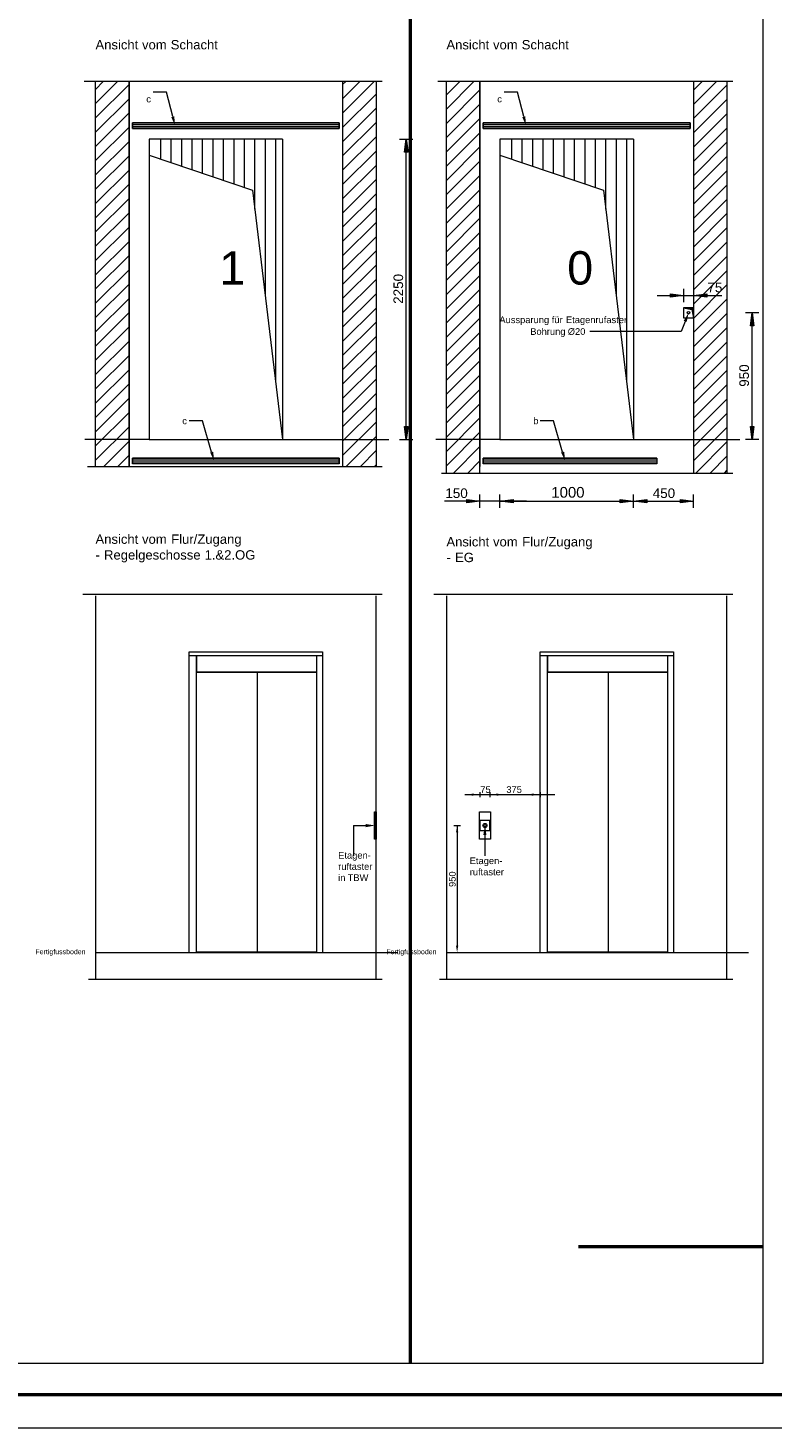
# Model space of a CAD drawing. Extents: x 244 to 994, y 7 to 427.
# Tile 2 of 35: x 372 to 483, y 7 to 216. Entities that reach past the tile are written whole.
import ezdxf
from ezdxf.lldxf.tags import DXFTag

# ---------------------------------------------------------------- set-up
doc = ezdxf.new("R2010")
doc.units = 0
doc.layers.get('0').update_dxf_attribs({"lineweight": 5})
for name, color, linetype, lineweight, true_color in [('3', 9, 'grob', 5, 0x808080), ('4', 9, 'STRICHPUNKT2', 5, 0x808080), ('7', 6, 'ACAD_ISO10W100', 5, 0xff00ff), ('8_Schraffur', 9, 'Continuous', 5, 0x808080), ('9_Bem', 5, 'Continuous', 5, 0x0000ff)]:
    doc.layers.add(name, color=color, linetype=linetype, lineweight=lineweight, true_color=true_color)
for name, color, linetype, lineweight in [('6', 7, 'Continuous', 9), ('9', 7, 'Continuous', 5), ('iwb_Rahmen', 7, 'Continuous', 50)]:
    doc.layers.add(name, color=color, linetype=linetype, lineweight=lineweight)
doc.layers.add('_3d_View_', color=7, linetype='Continuous')
doc.layers.add('X_Geometrie', color=3, linetype='Continuous', lineweight=50, true_color=0x00ff00, plot=False)
doc.styles.get("Standard").update_dxf_attribs({"font": 'arial.ttf'})
tags = doc.linetypes.add('ACAD_ISO10W100', pattern=[18.5, 12, -3, 0.5, -3]).pattern_tags.tags
tags[10:11] = [DXFTag(74, 4), DXFTag(75, 0), DXFTag(340, '0'), DXFTag(46, 1.0), DXFTag(50, 0.0), DXFTag(44, 0.0), DXFTag(45, 0.0)]
tags[8:9] = [DXFTag(74, 4), DXFTag(75, 0), DXFTag(340, '0'), DXFTag(46, 1.0), DXFTag(50, 0.0), DXFTag(44, 0.0), DXFTag(45, 0.0)]
tags[6:7] = [DXFTag(74, 4), DXFTag(75, 0), DXFTag(340, '0'), DXFTag(46, 1.0), DXFTag(50, 0.0), DXFTag(44, 0.0), DXFTag(45, 0.0)]
tags[4:5] = [DXFTag(74, 4), DXFTag(75, 0), DXFTag(340, '0'), DXFTag(46, 1.0), DXFTag(50, 0.0), DXFTag(44, 0.0), DXFTag(45, 0.0)]
tags = doc.linetypes.add('fein_strichliert', pattern=[4, 1, -2, 1]).pattern_tags.tags
tags[8:9] = [DXFTag(74, 4), DXFTag(75, 0), DXFTag(340, '0'), DXFTag(46, 0.0), DXFTag(50, 0.0), DXFTag(44, 0.0), DXFTag(45, 0.0)]
tags[6:7] = [DXFTag(74, 4), DXFTag(75, 0), DXFTag(340, '0'), DXFTag(46, 0.0), DXFTag(50, 0.0), DXFTag(44, 0.0), DXFTag(45, 0.0)]
tags[4:5] = [DXFTag(74, 4), DXFTag(75, 0), DXFTag(340, '0'), DXFTag(46, 0.0), DXFTag(50, 0.0), DXFTag(44, 0.0), DXFTag(45, 0.0)]
tags = doc.linetypes.add('grob', pattern=[14, 3, -8, 3]).pattern_tags.tags
tags[8:9] = [DXFTag(74, 4), DXFTag(75, 0), DXFTag(340, '0'), DXFTag(46, 0.0), DXFTag(50, 0.0), DXFTag(44, 0.0), DXFTag(45, 0.0)]
tags[6:7] = [DXFTag(74, 4), DXFTag(75, 0), DXFTag(340, '0'), DXFTag(46, 0.0), DXFTag(50, 0.0), DXFTag(44, 0.0), DXFTag(45, 0.0)]
tags[4:5] = [DXFTag(74, 4), DXFTag(75, 0), DXFTag(340, '0'), DXFTag(46, 0.0), DXFTag(50, 0.0), DXFTag(44, 0.0), DXFTag(45, 0.0)]
tags = doc.linetypes.add('STRICHPUNKT2', pattern=[12.7, 6.35, -3.175, 0, -3.175]).pattern_tags.tags
tags[10:11] = [DXFTag(74, 4), DXFTag(75, 0), DXFTag(340, '0'), DXFTag(46, 0.0), DXFTag(50, 0.0), DXFTag(44, 0.0), DXFTag(45, 0.0)]
tags[8:9] = [DXFTag(74, 4), DXFTag(75, 0), DXFTag(340, '0'), DXFTag(46, 0.0), DXFTag(50, 0.0), DXFTag(44, 0.0), DXFTag(45, 0.0)]
tags[6:7] = [DXFTag(74, 4), DXFTag(75, 0), DXFTag(340, '0'), DXFTag(46, 0.0), DXFTag(50, 0.0), DXFTag(44, 0.0), DXFTag(45, 0.0)]
tags[4:5] = [DXFTag(74, 4), DXFTag(75, 0), DXFTag(340, '0'), DXFTag(46, 0.0), DXFTag(50, 0.0), DXFTag(44, 0.0), DXFTag(45, 0.0)]

# ---------------------------------------------------------------- blocks, each defined once
blk = doc.blocks.new('MText-A05LE029BH', base_point=(446.86, 170.45))
at = {"linetype": 'ByBlock', "lineweight": -2, "ltscale": 0.13, "char_height": 1, "attachment_point": 1}
for s, insert in [('{\\fArial Unicode MS;Bohrung}', (446.86, 171.45)), ('{\\fArial Unicode MS;Ø20}', (452.48, 171.45))]:
    blk.add_mtext(s, dxfattribs=dict(at, insert=insert))
blk = doc.blocks.new('MText-A05LE02FBH', base_point=(447.32, 157.08))
at = {"color": 0, "linetype": 'ByBlock', "lineweight": -2, "ltscale": 0.13, "insert": (447.32, 158.08), "char_height": 1, "attachment_point": 1}
blk.add_mtext('{\\fArial Unicode MS;b}', dxfattribs=at)
blk = doc.blocks.new('MText-A05LE02JBH', base_point=(434.31, 213.19))
at = {"color": 0, "linetype": 'ByBlock', "lineweight": -2, "ltscale": 0.13, "char_height": 1.4, "attachment_point": 1}
for s, insert in [('{\\fArial Unicode MS;Ansicht}', (434.31, 214.59)), ('{\\fArial Unicode MS;vom}', (441.29, 214.59)), ('{\\fArial Unicode MS;Schacht}', (445.59, 214.59))]:
    blk.add_mtext(s, dxfattribs=dict(at, insert=insert))
blk = doc.blocks.new('MText-A05LE02LBH', base_point=(442.24, 172.21))
at = {"color": 0, "linetype": 'ByBlock', "lineweight": -2, "ltscale": 0.13, "char_height": 1, "attachment_point": 1}
for s, insert in [('{\\fArial Unicode MS;Aussparung}', (442.24, 173.21)), ('{\\fArial Unicode MS;für}', (450.09, 173.21)), ('{\\fArial Unicode MS;Etagenrufaster}', (452.21, 173.21))]:
    blk.add_mtext(s, dxfattribs=dict(at, insert=insert))
blk = doc.blocks.new('Blockreferenz-A05LE02PBH', base_point=(394.75, 151.57))
at = {"color": 0, "linetype": 'ByBlock', "lineweight": -2, "ltscale": 0.13}
for p, q in [((397.78, 157.57), (395.78, 157.57)), ((399.15, 152.91), (397.78, 157.57))]:
    blk.add_line(p, q, dxfattribs=at)
at = {"color": 0, "linetype": 'ByBlock', "lineweight": 0, "ltscale": 0.13}
blk.add_solid([(399.54, 151.57), (398.93, 152.84), (399.37, 152.98)], dxfattribs=at)
at = {"color": 0, "linetype": 'ByBlock', "lineweight": -2, "ltscale": 0.13, "insert": (394.75, 158.08), "char_height": 1, "attachment_point": 1}
blk.add_mtext('{\\fArial Unicode MS;c}', dxfattribs=at)
blk = doc.blocks.new('Blockreferenz-A05LE02TBH', base_point=(387.27, 151.17))
at = {"color": 0, "linetype": 'ByBlock', "lineweight": -2, "ltscale": 0.13}
for p, q in [((418.27, 151.97), (387.27, 151.97)), ((387.27, 151.97), (387.27, 151.75)), ((387.27, 151.75), (418.27, 151.75)), ((387.27, 151.75), (387.27, 151.39)), ((418.27, 151.39), (387.27, 151.39)), ((387.27, 151.39), (387.27, 151.17)), ((387.27, 151.17), (418.27, 151.17)), ((418.27, 151.75), (418.27, 151.97)), ((418.27, 151.39), (418.27, 151.75)), ((418.27, 151.17), (418.27, 151.39))]:
    blk.add_line(p, q, dxfattribs=at)
blk = doc.blocks.new('Blockreferenz-A05LE02XBH', base_point=(387.27, 201.37))
at = {"color": 0, "linetype": 'ByBlock', "lineweight": -2, "ltscale": 0.13}
for p, q in [((387.27, 202.17), (387.27, 201.95)), ((418.27, 202.17), (387.27, 202.17)), ((387.27, 201.95), (387.27, 201.59)), ((387.27, 201.95), (418.27, 201.95)), ((387.27, 201.59), (387.27, 201.37)), ((418.27, 201.59), (387.27, 201.59)), ((387.27, 201.37), (418.27, 201.37)), ((418.27, 201.95), (418.27, 202.17)), ((418.27, 201.59), (418.27, 201.95)), ((418.27, 201.37), (418.27, 201.59))]:
    blk.add_line(p, q, dxfattribs=at)
blk = doc.blocks.new('Blockreferenz-A05LE031BH', base_point=(389.36, 201.77))
at = {"color": 0, "linetype": 'ByBlock', "lineweight": -2, "ltscale": 0.13}
for p, q in [((392.39, 206.77), (390.39, 206.77)), ((393.33, 203.12), (392.39, 206.77))]:
    blk.add_line(p, q, dxfattribs=at)
at = {"color": 0, "linetype": 'ByBlock', "lineweight": 0, "ltscale": 0.13}
blk.add_solid([(393.67, 201.77), (393.55, 203.18), (393.1, 203.06)], dxfattribs=at)
at = {"color": 0, "linetype": 'ByBlock', "lineweight": -2, "ltscale": 0.13, "insert": (389.36, 206.26), "char_height": 1, "attachment_point": 1}
blk.add_mtext('{\\fArial Unicode MS;c}', dxfattribs=at)
blk = doc.blocks.new('Kreis-A05LE035BH', base_point=(470.38, 173.57))
at = {"color": 0, "linetype": 'ByBlock', "lineweight": -2, "ltscale": 0.13}
blk.add_circle((470.58, 173.77), 0.2, dxfattribs=at)
blk = doc.blocks.new('Einzeiliger Text-A05LE039BH', base_point=(452.4, 177.98))
at = {"color": 0, "lineweight": -2, "insert": (452.4, 182.98), "char_height": 5, "attachment_point": 1}
blk.add_mtext('{\\fArial Unicode MS;0}', dxfattribs=at)
blk = doc.blocks.new('Blockreferenz-A05LE03BBH', base_point=(469.83, 173.02))
at = {"color": 0, "linetype": 'ByBlock', "lineweight": -2, "ltscale": 0.13}
for p, q in [((469.83, 174.52), (471.09, 174.27)), ((469.93, 174.52), (469.93, 174.5)), ((470.02, 174.52), (470.02, 174.48)), ((470.12, 174.52), (470.12, 174.46)), ((470.21, 174.52), (470.21, 174.44)), ((470.3, 174.52), (470.3, 174.42)), ((470.4, 174.52), (470.4, 174.41)), ((470.49, 174.52), (470.49, 174.39)), ((470.58, 174.52), (470.58, 174.37)), ((470.68, 174.52), (470.68, 174.35)), ((470.77, 174.52), (470.77, 174.33)), ((470.87, 174.52), (470.87, 174.31)), ((470.96, 174.52), (470.96, 174.3)), ((471.05, 174.52), (471.05, 174.28)), ((471.09, 174.27), (471.33, 173.02)), ((471.15, 174.52), (471.15, 173.99)), ((471.24, 174.52), (471.24, 173.5))]:
    blk.add_line(p, q, dxfattribs=at)
blk = doc.blocks.new('Polygon-A05LE03JBH', base_point=(297.31, 16.48))
at = {"color": 0, "linetype": 'ByBlock', "lineweight": -2, "ltscale": 0.5}
blk.add_line((428.87, 401.04), (428.87, 16.48), dxfattribs=at)
blk = doc.blocks.new('Blockreferenz-A05LE03PBH', base_point=(439.83, 201.37))
at = {"color": 0, "linetype": 'ByBlock', "lineweight": -2, "ltscale": 0.13}
for p, q in [((439.83, 202.17), (439.83, 201.95)), ((470.83, 202.17), (439.83, 202.17)), ((439.83, 201.95), (439.83, 201.59)), ((439.83, 201.95), (470.83, 201.95)), ((439.83, 201.59), (439.83, 201.37)), ((470.83, 201.59), (439.83, 201.59)), ((439.83, 201.37), (470.83, 201.37)), ((470.83, 201.95), (470.83, 202.17)), ((470.83, 201.59), (470.83, 201.95)), ((470.83, 201.37), (470.83, 201.59))]:
    blk.add_line(p, q, dxfattribs=at)
blk = doc.blocks.new('Schraffur-A05LE03RBH', base_point=(434.33, 149.77))
at = {"color": 0, "lineweight": -2}
for p, q in [((434.33, 204.26), (438.44, 208.37)), ((434.33, 199.99), (439.33, 204.99)), ((434.33, 195.72), (439.33, 200.72)), ((434.33, 191.45), (439.33, 196.45)), ((434.33, 187.17), (439.33, 192.17)), ((434.33, 182.9), (439.33, 187.9)), ((434.33, 178.63), (439.33, 183.63)), ((434.33, 174.36), (439.33, 179.36)), ((434.33, 170.09), (439.33, 175.09)), ((434.33, 165.82), (439.33, 170.82)), ((434.33, 161.55), (439.33, 166.55)), ((434.33, 157.28), (439.33, 162.28)), ((434.33, 153.01), (439.33, 158.01)), ((435.36, 149.77), (439.33, 153.74))]:
    blk.add_line(p, q, dxfattribs=at)
at = {"color": 0, "linetype": 'fein_strichliert', "lineweight": -2, "ltscale": 0.13}
for p, q in [((434.33, 206.39), (436.31, 208.37)), ((434.33, 202.12), (439.33, 207.12)), ((434.33, 197.85), (439.33, 202.85)), ((434.33, 193.58), (439.33, 198.58)), ((434.33, 189.31), (439.33, 194.31)), ((434.33, 185.04), (439.33, 190.04)), ((434.33, 180.77), (439.33, 185.77)), ((434.33, 176.5), (439.33, 181.5)), ((434.33, 172.23), (439.33, 177.23)), ((434.33, 167.96), (439.33, 172.96)), ((434.33, 163.68), (439.33, 168.68)), ((434.33, 159.41), (439.33, 164.41)), ((434.33, 155.14), (439.33, 160.14)), ((434.33, 150.87), (439.33, 155.87)), ((437.5, 149.77), (439.33, 151.6))]:
    blk.add_line(p, q, dxfattribs=at)
blk = doc.blocks.new('AutoCAD-Punkt-A05LE03TBH', base_point=(475.26, 173.77))
at = {"color": 0, "lineweight": -2}
blk.add_line((475.26, 173.77), (475.26, 173.77), dxfattribs=at)
blk = doc.blocks.new('Schraffur-A05LE041BH', base_point=(381.77, 150.77))
at = {"color": 0, "linetype": 'fein_strichliert', "lineweight": -2, "ltscale": 0.13}
for p, q in [((381.77, 205.08), (385.06, 208.37)), ((381.77, 200.81), (386.77, 205.81)), ((381.77, 196.54), (386.77, 201.54)), ((381.77, 192.27), (386.77, 197.27)), ((381.77, 187.99), (386.77, 192.99)), ((381.77, 183.72), (386.77, 188.72)), ((381.77, 179.45), (386.77, 184.45)), ((381.77, 175.18), (386.77, 180.18)), ((381.77, 170.91), (386.77, 175.91)), ((381.77, 166.64), (386.77, 171.64)), ((381.77, 162.37), (386.77, 167.37)), ((381.77, 158.1), (386.77, 163.1)), ((381.77, 153.83), (386.77, 158.83)), ((382.98, 150.77), (386.77, 154.56))]:
    blk.add_line(p, q, dxfattribs=at)
at = {"color": 0, "lineweight": -2}
for p, q in [((381.77, 207.21), (382.92, 208.37)), ((381.77, 202.94), (386.77, 207.94)), ((381.77, 198.67), (386.77, 203.67)), ((381.77, 194.4), (386.77, 199.4)), ((381.77, 190.13), (386.77, 195.13)), ((381.77, 185.86), (386.77, 190.86)), ((381.77, 181.59), (386.77, 186.59)), ((381.77, 177.32), (386.77, 182.32)), ((381.77, 173.05), (386.77, 178.05)), ((381.77, 168.78), (386.77, 173.78)), ((381.77, 164.5), (386.77, 169.5)), ((381.77, 160.23), (386.77, 165.23)), ((381.77, 155.96), (386.77, 160.96)), ((381.77, 151.69), (386.77, 156.69)), ((385.11, 150.77), (386.77, 152.42))]:
    blk.add_line(p, q, dxfattribs=at)
blk = doc.blocks.new('Einzeiliger Text-A05LE043BH', base_point=(400.3, 177.98))
at = {"color": 0, "lineweight": -2, "insert": (400.3, 182.98), "char_height": 5, "attachment_point": 1}
blk.add_mtext('{\\fArial Unicode MS;1}', dxfattribs=at)
blk = doc.blocks.new('MText-A05LE049BH', base_point=(381.75, 136.81))
at = {"color": 0, "linetype": 'ByBlock', "lineweight": -2, "ltscale": 0.13, "char_height": 1.4, "attachment_point": 1}
for s, insert in [('{\\fArial Unicode MS;Ansicht}', (381.75, 140.57)), ('{\\fArial Unicode MS;Flur/Zugang}', (393.09, 140.57)), ('{\\fArial Unicode MS;vom}', (388.72, 140.57))]:
    blk.add_mtext(s, dxfattribs=dict(at, insert=insert))
at = {"color": 7, "linetype": 'ByBlock', "lineweight": -2, "ltscale": 0.13, "true_color": 0xffffff, "char_height": 1.4, "attachment_point": 1}
for s, insert in [('{\\fArial Unicode MS;Regelgeschosse}', (383.03, 138.21)), ('{\\fArial Unicode MS;-}', (381.75, 138.21)), ('{\\fArial Unicode MS;1.&2.OG}', (398.09, 138.21))]:
    blk.add_mtext(s, dxfattribs=dict(at, insert=insert))
blk = doc.blocks.new('MText-A05LE04BBH', base_point=(372.75, 77.73))
at = {"color": 0, "linetype": 'ByBlock', "lineweight": -2, "ltscale": 0.13, "insert": (372.75, 78.48), "char_height": 0.75, "attachment_point": 1}
blk.add_mtext('{\\fArial Unicode MS;Fertigfussboden}', dxfattribs=at)
blk = doc.blocks.new('MText-A05LE04DBH', base_point=(381.75, 213.19))
at = {"color": 0, "linetype": 'ByBlock', "lineweight": -2, "ltscale": 0.13, "char_height": 1.4, "attachment_point": 1}
for s, insert in [('{\\fArial Unicode MS;Ansicht}', (381.75, 214.59)), ('{\\fArial Unicode MS;vom}', (388.72, 214.59)), ('{\\fArial Unicode MS;Schacht}', (393.02, 214.59))]:
    blk.add_mtext(s, dxfattribs=dict(at, insert=insert))
blk = doc.blocks.new('Blockreferenz-A05LE04FBH', base_point=(441.92, 201.77))
at = {"color": 0, "linetype": 'ByBlock', "lineweight": -2, "ltscale": 0.13}
for p, q in [((444.96, 206.77), (442.96, 206.77)), ((445.89, 203.12), (444.96, 206.77))]:
    blk.add_line(p, q, dxfattribs=at)
at = {"color": 0, "linetype": 'ByBlock', "lineweight": 0, "ltscale": 0.13}
blk.add_solid([(446.24, 201.77), (446.12, 203.18), (445.67, 203.06)], dxfattribs=at)
at = {"color": 0, "linetype": 'ByBlock', "lineweight": -2, "ltscale": 0.13, "insert": (441.92, 206.26), "char_height": 1, "attachment_point": 1}
blk.add_mtext('{\\fArial Unicode MS;c}', dxfattribs=at)
blk = doc.blocks.new('MText-A05LE05ZBH', base_point=(418.1, 88.69))
at = {"color": 0, "linetype": 'ByBlock', "lineweight": -2, "ltscale": 0.13, "char_height": 1, "attachment_point": 1}
for s, insert in [('{\\fArial Unicode MS;Etagen-}', (418.1, 93.04)), ('{\\fArial Unicode MS;ruftaster}', (418.1, 91.36)), ('{\\fArial Unicode MS;in}', (418.1, 89.69)), ('{\\fArial Unicode MS;TBW}', (419.52, 89.69))]:
    blk.add_mtext(s, dxfattribs=dict(at, insert=insert))
blk = doc.blocks.new('Schraffur-A05LE07RBH', base_point=(471.33, 149.77))
at = {"color": 0, "linetype": 'fein_strichliert', "lineweight": -2, "ltscale": 0.13}
for p, q in [((471.33, 204.96), (474.75, 208.37)), ((471.33, 200.68), (476.33, 205.68)), ((471.33, 196.41), (476.33, 201.41)), ((471.33, 192.14), (476.33, 197.14)), ((471.33, 187.87), (476.33, 192.87)), ((471.33, 183.6), (476.33, 188.6)), ((471.33, 179.33), (476.33, 184.33)), ((471.33, 175.06), (476.33, 180.06)), ((471.33, 170.79), (476.33, 175.79)), ((471.33, 166.52), (476.33, 171.52)), ((471.33, 162.25), (476.33, 167.25)), ((471.33, 157.97), (476.33, 162.98)), ((471.33, 153.7), (476.33, 158.7)), ((471.67, 149.77), (476.33, 154.43)), ((475.94, 149.77), (476.33, 150.16))]:
    blk.add_line(p, q, dxfattribs=at)
at = {"color": 0, "lineweight": -2}
for p, q in [((471.33, 207.09), (472.61, 208.37)), ((471.33, 202.82), (476.33, 207.82)), ((471.33, 198.55), (476.33, 203.55)), ((471.33, 194.28), (476.33, 199.28)), ((471.33, 190.01), (476.33, 195.01)), ((471.33, 185.74), (476.33, 190.74)), ((471.33, 181.47), (476.33, 186.47)), ((471.33, 177.19), (476.33, 182.19)), ((471.33, 172.92), (476.33, 177.92)), ((471.33, 168.65), (476.33, 173.65)), ((471.33, 164.38), (476.33, 169.38)), ((471.33, 160.11), (476.33, 165.11)), ((471.33, 155.84), (476.33, 160.84)), ((471.33, 151.57), (476.33, 156.57)), ((473.8, 149.77), (476.33, 152.3))]:
    blk.add_line(p, q, dxfattribs=at)
blk = doc.blocks.new('Schraffur-A05LE07TBH', base_point=(418.77, 150.77))
at = {"color": 0, "linetype": 'fein_strichliert', "lineweight": -2, "ltscale": 0.13}
for p, q in [((418.77, 203.64), (423.49, 208.37)), ((418.77, 207.91), (419.22, 208.37)), ((418.77, 199.37), (423.77, 204.37)), ((418.77, 195.1), (423.77, 200.1)), ((418.77, 190.83), (423.77, 195.83)), ((418.77, 186.56), (423.77, 191.56)), ((418.77, 182.29), (423.77, 187.29)), ((418.77, 178.01), (423.77, 183.01)), ((418.77, 173.74), (423.77, 178.74)), ((418.77, 169.47), (423.77, 174.47)), ((418.77, 165.2), (423.77, 170.2)), ((418.77, 160.93), (423.77, 165.93)), ((418.77, 156.66), (423.77, 161.66)), ((418.77, 152.39), (423.77, 157.39)), ((421.42, 150.77), (423.77, 153.12))]:
    blk.add_line(p, q, dxfattribs=at)
at = {"color": 0, "lineweight": -2}
for p, q in [((418.77, 205.78), (421.36, 208.37)), ((418.77, 201.5), (423.77, 206.5)), ((418.77, 197.23), (423.77, 202.23)), ((418.77, 192.96), (423.77, 197.96)), ((418.77, 188.69), (423.77, 193.69)), ((418.77, 184.42), (423.77, 189.42)), ((418.77, 180.15), (423.77, 185.15)), ((418.77, 175.88), (423.77, 180.88)), ((418.77, 171.61), (423.77, 176.61)), ((418.77, 167.34), (423.77, 172.34)), ((418.77, 163.07), (423.77, 168.07)), ((418.77, 158.8), (423.77, 163.8)), ((418.77, 154.52), (423.77, 159.52)), ((419.28, 150.77), (423.77, 155.25)), ((423.55, 150.77), (423.77, 150.98))]:
    blk.add_line(p, q, dxfattribs=at)
blk = doc.blocks.new('Polygon-A05LE08TBH', base_point=(442.33, 145.29))
at = {"color": 0, "linetype": 'ByBlock', "lineweight": -2, "ltscale": 0.13}
blk.add_solid([(442.33, 145.55), (444.32, 145.81), (444.32, 145.29)], dxfattribs=at)
blk = doc.blocks.new('Polygon-A05LE08VBH', base_point=(460.35, 145.29))
at = {"color": 0, "linetype": 'ByBlock', "lineweight": -2, "ltscale": 0.13}
blk.add_solid([(462.33, 145.55), (460.35, 145.29), (460.35, 145.81)], dxfattribs=at)
blk = doc.blocks.new('Polygon-A05LE08XBH', base_point=(471.33, 176.09))
at = {"color": 0, "linetype": 'ByBlock', "lineweight": -2, "ltscale": 0.13}
blk.add_solid([(471.33, 176.35), (473.32, 176.61), (473.32, 176.09)], dxfattribs=at)
blk = doc.blocks.new('Polygon-A05LE08ZBH', base_point=(442.33, 145.29))
at = {"color": 0, "linetype": 'ByBlock', "lineweight": -2, "ltscale": 0.13}
blk.add_solid([(442.33, 145.55), (444.32, 145.81), (444.32, 145.29)], dxfattribs=at)
blk = doc.blocks.new('Polygon-A05LE091BH', base_point=(437.35, 145.29))
at = {"color": 0, "linetype": 'ByBlock', "lineweight": -2, "ltscale": 0.13}
blk.add_solid([(439.33, 145.55), (437.35, 145.29), (437.35, 145.81)], dxfattribs=at)
blk = doc.blocks.new('Polygon-A05LE093BH', base_point=(479.84, 154.77))
at = {"color": 0, "linetype": 'ByBlock', "lineweight": -2, "ltscale": 0.13}
blk.add_solid([(480.1, 154.77), (479.84, 156.75), (480.36, 156.75)], dxfattribs=at)
blk = doc.blocks.new('Polygon-A05LE095BH', base_point=(462.33, 145.29))
at = {"color": 0, "linetype": 'ByBlock', "lineweight": -2, "ltscale": 0.13}
blk.add_solid([(462.33, 145.55), (464.32, 145.81), (464.32, 145.29)], dxfattribs=at)
blk = doc.blocks.new('Polygon-A05LE097BH', base_point=(469.35, 145.29))
at = {"color": 0, "linetype": 'ByBlock', "lineweight": -2, "ltscale": 0.13}
blk.add_solid([(471.33, 145.55), (469.35, 145.29), (469.35, 145.81)], dxfattribs=at)
blk = doc.blocks.new('Polygon-A05LE099BH', base_point=(428.04, 154.77))
at = {"color": 0, "linetype": 'ByBlock', "lineweight": -2, "ltscale": 0.13}
blk.add_solid([(428.3, 154.77), (428.04, 156.75), (428.56, 156.75)], dxfattribs=at)
blk = doc.blocks.new('Polygon-A05LE09BBH', base_point=(467.85, 176.09))
at = {"color": 0, "linetype": 'ByBlock', "lineweight": -2, "ltscale": 0.13}
blk.add_solid([(469.83, 176.35), (467.85, 176.09), (467.85, 176.61)], dxfattribs=at)
blk = doc.blocks.new('Polygon-A05LE09DBH', base_point=(428.04, 197.78))
at = {"color": 0, "linetype": 'ByBlock', "lineweight": -2, "ltscale": 0.13}
blk.add_solid([(428.3, 199.77), (428.56, 197.78), (428.04, 197.78)], dxfattribs=at)
blk = doc.blocks.new('Polygon-A05LE09FBH', base_point=(479.84, 171.78))
at = {"color": 0, "linetype": 'ByBlock', "lineweight": -2, "ltscale": 0.13}
blk.add_solid([(480.1, 173.77), (480.36, 171.78), (479.84, 171.78)], dxfattribs=at)
blk = doc.blocks.new('MText-A05LE0ALBH', base_point=(434.31, 136.43))
at = {"color": 0, "linetype": 'ByBlock', "lineweight": -2, "ltscale": 0.13, "char_height": 1.4, "attachment_point": 1}
for s, insert in [('{\\fArial Unicode MS;Ansicht}', (434.31, 140.18)), ('{\\fArial Unicode MS;vom}', (441.29, 140.18)), ('{\\fArial Unicode MS;Flur/Zugang}', (445.66, 140.18))]:
    blk.add_mtext(s, dxfattribs=dict(at, insert=insert))
at = {"color": 7, "linetype": 'ByBlock', "lineweight": -2, "ltscale": 0.13, "true_color": 0xffffff, "char_height": 1.4, "attachment_point": 1}
for s, insert in [('{\\fArial Unicode MS;-}', (434.31, 137.83)), ('{\\fArial Unicode MS;EG}', (435.6, 137.83))]:
    blk.add_mtext(s, dxfattribs=dict(at, insert=insert))
blk = doc.blocks.new('MText-A05LE0ANBH', base_point=(425.31, 77.73))
at = {"color": 0, "linetype": 'ByBlock', "lineweight": -2, "ltscale": 0.13, "insert": (425.31, 78.48), "char_height": 0.75, "attachment_point": 1}
blk.add_mtext('{\\fArial Unicode MS;Fertigfussboden}', dxfattribs=at)
blk = doc.blocks.new('Polygon-A05LE0APBH', base_point=(447.09, 101.46))
at = {"color": 0, "linetype": 'ByBlock', "lineweight": -2, "ltscale": 0.13}
blk.add_solid([(448.33, 101.62), (447.09, 101.46), (447.09, 101.79)], dxfattribs=at)
blk = doc.blocks.new('Polygon-A05LE0ARBH', base_point=(438.09, 101.46))
at = {"color": 0, "linetype": 'ByBlock', "lineweight": -2, "ltscale": 0.13}
blk.add_solid([(439.33, 101.62), (438.09, 101.46), (438.09, 101.79)], dxfattribs=at)
blk = doc.blocks.new('AutoCAD-Punkt-A05LE0ATBH', base_point=(435.42, 78))
at = {"color": 0, "lineweight": -2}
blk.add_line((435.42, 78), (435.42, 78), dxfattribs=at)
blk = doc.blocks.new('Kreis-A05LE0AVBH', base_point=(439.84, 96.76))
at = {"color": 0, "linetype": 'ByBlock', "lineweight": -2, "ltscale": 0.13}
blk.add_circle((440.08, 97), 0.24, dxfattribs=at)
blk = doc.blocks.new('Kreis-A05LE0AXBH', base_point=(439.78, 96.7))
at = {"color": 0, "linetype": 'ByBlock', "lineweight": -2, "ltscale": 0.13}
blk.add_circle((440.08, 97), 0.3, dxfattribs=at)
blk = doc.blocks.new('MText-A05LE0AZBH', base_point=(437.8, 89.54))
at = {"color": 0, "linetype": 'ByBlock', "lineweight": -2, "ltscale": 0.13, "char_height": 1, "attachment_point": 1}
for s, insert in [('{\\fArial Unicode MS;ruftaster}', (437.8, 90.54)), ('{\\fArial Unicode MS;Etagen-}', (437.8, 92.22))]:
    blk.add_mtext(s, dxfattribs=dict(at, insert=insert))
blk = doc.blocks.new('AutoCAD-Punkt-A05LE0B1BH', base_point=(435.42, 97))
at = {"color": 0, "lineweight": -2}
blk.add_line((435.42, 97), (435.42, 97), dxfattribs=at)
blk = doc.blocks.new('Polygon-A05LE0B3BH', base_point=(440.83, 101.46))
at = {"color": 0, "linetype": 'ByBlock', "lineweight": -2, "ltscale": 0.13}
blk.add_solid([(440.83, 101.62), (442.07, 101.79), (442.07, 101.46)], dxfattribs=at)
blk = doc.blocks.new('MText-A05LE0B5BH', base_point=(434.69, 87.8))
at = {"color": 0, "linetype": 'ByBlock', "lineweight": -2, "ltscale": 0.13, "insert": (434.69, 87.8), "char_height": 1, "attachment_point": 1, "rotation": 90}
blk.add_mtext('{\\fArial Unicode MS;950}', dxfattribs=at)
blk = doc.blocks.new('3D-Ansicht-Rahmen-A05LE0B6BH', base_point=(258.94, 16.48))
at = {"color": 0, "linetype": 'ByBlock', "lineweight": -2, "ltscale": 0.13}
for p, q in [((481.68, 414.66), (481.68, 16.48)), ((481.68, 16.48), (258.94, 16.48))]:
    blk.add_line(p, q, dxfattribs=at)

msp = doc.modelspace()

# ---------------------------------------------------------------- linework, layer by layer
at = {"ltscale": 0.13}
for p, q in [((386.77, 150.77), (386.77, 208.37)), ((418.77, 208.37), (418.77, 150.77)), ((439.33, 149.77), (439.33, 208.37)), ((471.33, 208.37), (471.33, 149.77)), ((387.27, 201.36), (387.27, 202.18)), ((387.27, 202.18), (418.27, 202.18)), ((418.27, 201.36), (387.27, 201.36)), ((418.27, 202.18), (418.27, 201.36)), ((439.83, 201.36), (439.83, 202.18)), ((439.83, 202.18), (470.83, 202.18)), ((470.83, 201.36), (439.83, 201.36)), ((470.83, 202.18), (470.83, 201.36)), ((391.47, 199.77), (391.47, 196.77)), ((393.04, 199.77), (393.04, 196.23)), ((394.61, 199.77), (394.61, 195.7)), ((396.18, 199.77), (396.18, 195.17)), ((397.75, 199.77), (397.75, 194.64)), ((399.32, 199.77), (399.32, 194.1)), ((400.89, 199.77), (400.89, 193.57)), ((402.46, 199.77), (402.46, 193.04)), ((404.02, 199.77), (404.02, 192.5)), ((405.59, 199.77), (405.59, 189.27)), ((407.16, 199.77), (407.16, 176.3)), ((408.73, 199.77), (408.73, 163.34)), ((444.04, 199.77), (444.04, 196.77)), ((445.61, 199.77), (445.61, 196.23)), ((447.18, 199.77), (447.18, 195.7)), ((448.75, 199.77), (448.75, 195.17)), ((450.32, 199.77), (450.32, 194.64)), ((451.88, 199.77), (451.88, 194.1)), ((453.45, 199.77), (453.45, 193.57)), ((455.02, 199.77), (455.02, 193.04)), ((456.59, 199.77), (456.59, 192.5)), ((458.16, 199.77), (458.16, 189.27)), ((459.73, 199.77), (459.73, 176.3)), ((461.3, 199.77), (461.3, 163.34)), ((389.77, 197.35), (405.25, 192.09)), ((442.33, 197.35), (457.82, 192.09)), ((405.25, 192.09), (409.77, 154.77)), ((457.82, 192.09), (462.33, 154.77)), ((469.83, 174.52), (469.83, 173.02)), ((471.33, 174.52), (469.83, 174.52)), ((471.33, 173.02), (471.33, 174.52)), ((470.07, 172.47), (469.46, 170.96)), ((469.83, 173.02), (471.33, 173.02)), ((469.46, 170.96), (455.78, 170.96)), ((450.35, 157.57), (448.35, 157.57)), ((451.72, 152.91), (450.35, 157.57)), ((387.27, 151.16), (387.27, 151.98)), ((387.27, 151.98), (418.27, 151.98)), ((418.27, 151.16), (387.27, 151.16)), ((418.27, 151.98), (418.27, 151.16)), ((439.83, 151.16), (439.83, 151.98)), ((439.83, 151.98), (465.83, 151.98)), ((439.83, 151.97), (439.83, 151.75)), ((465.83, 151.97), (439.83, 151.97)), ((439.83, 151.75), (465.83, 151.75)), ((439.83, 151.75), (439.83, 151.39)), ((465.83, 151.39), (439.83, 151.39)), ((439.83, 151.39), (439.83, 151.17)), ((439.83, 151.17), (465.83, 151.17)), ((465.83, 151.16), (439.83, 151.16)), ((465.83, 151.98), (465.83, 151.16)), ((381.77, 131.4), (381.77, 74)), ((423.77, 74), (423.77, 131.4)), ((434.33, 131.4), (434.33, 74)), ((476.33, 74), (476.33, 131.4)), ((395.77, 123), (415.77, 123)), ((395.77, 78), (395.77, 123)), ((396.17, 122.4), (395.77, 122.4)), ((396.87, 122.4), (396.17, 122.4)), ((396.87, 78), (396.87, 122.4)), ((396.88, 122.4), (396.87, 122.4)), ((414.86, 122.4), (396.88, 122.4)), ((396.88, 122.4), (396.88, 120)), ((414.87, 122.4), (414.86, 122.4)), ((414.87, 122.4), (414.87, 78)), ((415.77, 122.4), (414.87, 122.4)), ((415.77, 123), (415.77, 78)), ((448.33, 123), (468.34, 123)), ((448.33, 78), (448.33, 123)), ((448.73, 122.4), (448.33, 122.4)), ((449.43, 122.4), (448.73, 122.4)), ((449.43, 78), (449.43, 122.4)), ((449.44, 122.4), (449.43, 122.4)), ((467.42, 122.4), (449.44, 122.4)), ((449.44, 122.4), (449.44, 120)), ((467.43, 122.4), (467.42, 122.4)), ((467.43, 122.4), (467.43, 78)), ((468.34, 122.4), (467.43, 122.4)), ((468.34, 123), (468.34, 78)), ((396.87, 120.2), (396.88, 120.2)), ((406.02, 119.9), (396.87, 119.9)), ((396.88, 120), (414.86, 120)), ((414.87, 119.9), (406.02, 119.9)), ((406.02, 78.1), (406.02, 119.9)), ((414.86, 120.2), (414.87, 120.2)), ((449.43, 120.2), (449.44, 120.2)), ((458.58, 119.9), (449.43, 119.9)), ((449.44, 120), (467.42, 120)), ((467.43, 119.9), (458.58, 119.9)), ((458.58, 78.1), (458.58, 119.9)), ((467.42, 120.2), (467.43, 120.2)), ((423.56, 99.03), (423.77, 99.03)), ((423.56, 94.97), (423.56, 99.03)), ((423.58, 94.97), (423.58, 99.03)), ((423.75, 99.03), (423.75, 94.97)), ((423.77, 99.03), (423.77, 94.97)), ((439.25, 94.97), (439.25, 99.03)), ((439.25, 99.03), (440.91, 99.03)), ((440.91, 99.03), (440.91, 94.97)), ((420.38, 97), (420.38, 92.44)), ((420.38, 97), (422.24, 97)), ((440.08, 97), (440.08, 92.44)), ((423.77, 94.97), (423.56, 94.97)), ((440.91, 94.97), (439.25, 94.97)), ((381.75, 78), (427.01, 78)), ((396.87, 78.1), (406.02, 78.1)), ((406.02, 78.1), (414.87, 78.1)), ((434.32, 78), (479.57, 78)), ((449.43, 78.1), (458.58, 78.1)), ((458.58, 78.1), (467.43, 78.1))]:
    msp.add_line(p, q, dxfattribs=at)
for points in [[(470.59, 173.77), (469.85, 172.56), (470.29, 172.38)], [(452.11, 151.57), (451.49, 152.84), (451.94, 152.98)], [(423.64, 97), (422.24, 96.75), (422.24, 97.22)], [(440.08, 97), (439.84, 95.6), (440.3, 95.6)]]:
    msp.add_solid(points, dxfattribs=at)
at = {"layer": '3', "ltscale": 0.13}
for p, q in [((389.77, 154.77), (380.14, 154.77)), ((409.77, 154.77), (425.7, 154.77)), ((442.33, 154.77), (432.71, 154.77)), ((462.33, 154.77), (478.27, 154.77))]:
    msp.add_line(p, q, dxfattribs=at)
at = {"layer": '4', "ltscale": 0.13}
for p, q in [((424.67, 208.37), (380.06, 208.37)), ((477.23, 208.37), (433.01, 208.37)), ((380.53, 150.77), (424.67, 150.77)), ((433.59, 149.77), (477.23, 149.77)), ((424.67, 131.6), (379.86, 131.6)), ((477.23, 131.6), (432.43, 131.6)), ((380.69, 74), (424.67, 74)), ((433.26, 74), (477.23, 74))]:
    msp.add_line(p, q, dxfattribs=at)
at = {"layer": '6', "ltscale": 0.13}
for p, q in [((381.77, 150.77), (381.77, 208.37)), ((386.77, 208.37), (386.77, 150.77)), ((418.77, 208.37), (418.77, 150.77)), ((423.77, 208.37), (423.77, 150.77)), ((434.33, 149.77), (434.33, 208.37)), ((439.33, 208.37), (439.33, 150.77)), ((471.33, 208.37), (471.33, 149.77)), ((476.33, 208.37), (476.33, 149.77)), ((409.77, 199.77), (389.77, 199.77)), ((389.77, 199.77), (389.77, 154.77)), ((409.77, 199.77), (409.77, 154.77)), ((442.33, 199.77), (442.33, 154.77)), ((462.33, 199.77), (442.33, 199.77)), ((462.33, 199.77), (462.33, 154.77)), ((389.77, 154.77), (409.77, 154.77)), ((442.33, 154.77), (462.33, 154.77))]:
    msp.add_line(p, q, dxfattribs=at)
at = {"layer": '7', "ltscale": 0.013}
for p, q in [((423.67, 97.75), (423.9, 97.75)), ((440.83, 97.75), (439.33, 97.75)), ((439.33, 97.75), (439.33, 96.25)), ((440.83, 96.25), (440.83, 97.75)), ((423.9, 96.25), (423.67, 96.25)), ((439.33, 96.25), (440.83, 96.25))]:
    msp.add_line(p, q, dxfattribs=at)
at = {"layer": '9', "color": 1, "ltscale": 0.13, "true_color": 0xff0000}
for p, q in [((437.06, 101.62), (450.57, 101.62)), ((439.33, 102), (439.33, 101.25)), ((440.83, 102), (440.83, 101.25)), ((448.33, 102), (448.33, 101.25)), ((435.41, 97), (436.41, 97)), ((435.91, 97), (435.91, 79)), ((435.41, 78), (436.41, 78))]:
    msp.add_line(p, q, dxfattribs=at)
for points in [[(435.91, 97), (435.75, 96), (436.08, 96)], [(435.91, 78), (436.08, 79), (435.75, 79)]]:
    msp.add_solid(points, dxfattribs=at)
at = {"layer": '9_Bem', "color": 1, "lineweight": 5, "ltscale": 0.13, "true_color": 0xff0000}
for p, q in [((427.3, 199.77), (429.3, 199.77)), ((428.04, 197.78), (428.3, 199.77)), ((428.3, 199.77), (428.56, 197.78)), ((428.3, 154.77), (428.3, 199.77)), ((428.56, 197.78), (428.04, 197.78)), ((465.87, 176.35), (475.55, 176.35)), ((467.85, 176.09), (467.85, 176.61)), ((467.85, 176.61), (469.83, 176.35)), ((469.83, 176.35), (467.85, 176.09)), ((469.83, 177.35), (469.83, 175.35)), ((471.33, 177.35), (471.33, 175.35)), ((471.33, 176.35), (473.32, 176.61)), ((473.32, 176.09), (471.33, 176.35)), ((473.32, 176.61), (473.32, 176.09)), ((481.1, 173.77), (479.1, 173.77)), ((479.84, 171.78), (480.1, 173.77)), ((480.1, 154.77), (480.1, 173.77)), ((480.1, 173.77), (480.36, 171.78)), ((480.36, 171.78), (479.84, 171.78)), ((428.04, 156.75), (428.56, 156.75)), ((428.3, 154.77), (428.04, 156.75)), ((428.56, 156.75), (428.3, 154.77)), ((480.1, 154.77), (479.84, 156.75)), ((479.84, 156.75), (480.36, 156.75)), ((480.36, 156.75), (480.1, 154.77)), ((427.3, 154.77), (429.3, 154.77)), ((481.1, 154.77), (479.1, 154.77)), ((446.3, 145.55), (434, 145.55)), ((437.35, 145.29), (437.35, 145.81)), ((437.35, 145.81), (439.33, 145.55)), ((439.33, 145.55), (437.35, 145.29)), ((439.33, 144.55), (439.33, 146.55)), ((442.33, 144.55), (442.33, 146.55)), ((442.33, 144.55), (442.33, 146.55)), ((442.33, 145.55), (444.32, 145.81)), ((442.33, 145.55), (444.32, 145.81)), ((444.32, 145.29), (442.33, 145.55)), ((444.32, 145.29), (442.33, 145.55)), ((442.33, 145.55), (462.33, 145.55)), ((444.32, 145.81), (444.32, 145.29)), ((444.32, 145.81), (444.32, 145.29)), ((460.35, 145.29), (460.35, 145.81)), ((460.35, 145.81), (462.33, 145.55)), ((462.33, 145.55), (460.35, 145.29)), ((462.33, 144.55), (462.33, 146.55)), ((462.33, 144.55), (462.33, 146.55)), ((462.33, 145.55), (464.32, 145.81)), ((462.33, 145.55), (471.33, 145.55)), ((464.32, 145.29), (462.33, 145.55)), ((464.32, 145.81), (464.32, 145.29)), ((469.35, 145.29), (469.35, 145.81)), ((469.35, 145.81), (471.33, 145.55)), ((471.33, 145.55), (469.35, 145.29)), ((471.33, 144.55), (471.33, 146.55))]:
    msp.add_line(p, q, dxfattribs=at)
at = {"layer": 'iwb_Rahmen', "ltscale": 0.5}
msp.add_line((254.07, 11.8), (805.04, 11.8), dxfattribs=at)
at = {"layer": 'iwb_Rahmen', "color": 8, "lineweight": 18, "ltscale": 0.18, "true_color": 0x808080}
msp.add_line((994.07, 6.8), (244.07, 6.8), dxfattribs=at)
at = {"layer": 'X_Geometrie', "ltscale": 0.5}
msp.add_line((481.68, 33.92), (454.11, 33.92), dxfattribs=at)

# ---------------------------------------------------------------- block references
at = {"ltscale": 0.13}
for name, p in [('MText-A05LE04DBH', (381.75, 213.19)), ('MText-A05LE02JBH', (434.31, 213.19)), ('Blockreferenz-A05LE031BH', (389.36, 201.77)), ('Blockreferenz-A05LE04FBH', (441.92, 201.77)), ('Blockreferenz-A05LE02XBH', (387.27, 201.37)), ('Blockreferenz-A05LE03PBH', (439.83, 201.37)), ('Einzeiliger Text-A05LE043BH', (400.3, 177.98)), ('Einzeiliger Text-A05LE039BH', (452.4, 177.98)), ('Blockreferenz-A05LE03BBH', (469.83, 173.02)), ('Kreis-A05LE035BH', (470.38, 173.57)), ('MText-A05LE02LBH', (442.24, 172.21)), ('Blockreferenz-A05LE02PBH', (394.75, 151.57)), ('MText-A05LE02FBH', (447.32, 157.08)), ('Blockreferenz-A05LE02TBH', (387.27, 151.17)), ('MText-A05LE049BH', (381.75, 136.81)), ('MText-A05LE0ALBH', (434.31, 136.43)), ('Kreis-A05LE0AXBH', (439.78, 96.7)), ('Kreis-A05LE0AVBH', (439.84, 96.76)), ('MText-A05LE05ZBH', (418.1, 88.69)), ('MText-A05LE0AZBH', (437.8, 89.54)), ('MText-A05LE04BBH', (372.75, 77.73)), ('MText-A05LE0ANBH', (425.31, 77.73))]:
    msp.add_blockref(name, p, dxfattribs=at)
at = {"layer": '8_Schraffur', "color": 3, "ltscale": 0.13, "true_color": 0x00ff00}
for name, p in [('Schraffur-A05LE041BH', (381.77, 150.77)), ('Schraffur-A05LE07TBH', (418.77, 150.77)), ('Schraffur-A05LE03RBH', (434.33, 149.77)), ('Schraffur-A05LE07RBH', (471.33, 149.77))]:
    msp.add_blockref(name, p, dxfattribs=at)
at = {"layer": '9', "color": 1, "ltscale": 0.13, "true_color": 0xff0000}
for name, p in [('AutoCAD-Punkt-A05LE03TBH', (475.26, 173.77)), ('Polygon-A05LE0ARBH', (438.09, 101.46)), ('Polygon-A05LE0B3BH', (440.83, 101.46)), ('Polygon-A05LE0APBH', (447.09, 101.46)), ('AutoCAD-Punkt-A05LE0B1BH', (435.42, 97)), ('AutoCAD-Punkt-A05LE0ATBH', (435.42, 78))]:
    msp.add_blockref(name, p, dxfattribs=at)
at = {"layer": '9', "color": 5, "ltscale": 0.13, "true_color": 0x0000ff}
for name, p in [('MText-A05LE029BH', (446.86, 170.45)), ('MText-A05LE0B5BH', (434.69, 87.8))]:
    msp.add_blockref(name, p, dxfattribs=at)
at = {"layer": '9_Bem', "color": 1, "lineweight": 5, "ltscale": 0.13, "true_color": 0xff0000}
for name, p in [('Polygon-A05LE09DBH', (428.04, 197.78)), ('Polygon-A05LE09BBH', (467.85, 176.09)), ('Polygon-A05LE08XBH', (471.33, 176.09)), ('Polygon-A05LE09FBH', (479.84, 171.78)), ('Polygon-A05LE099BH', (428.04, 154.77)), ('Polygon-A05LE093BH', (479.84, 154.77)), ('Polygon-A05LE091BH', (437.35, 145.29)), ('Polygon-A05LE08TBH', (442.33, 145.29)), ('Polygon-A05LE08ZBH', (442.33, 145.29)), ('Polygon-A05LE08VBH', (460.35, 145.29)), ('Polygon-A05LE095BH', (462.33, 145.29)), ('Polygon-A05LE097BH', (469.35, 145.29))]:
    msp.add_blockref(name, p, dxfattribs=at)
at = {"layer": '_3d_View_', "color": 7, "linetype": 'Continuous', "lineweight": 13}
msp.add_blockref('3D-Ansicht-Rahmen-A05LE0B6BH', (258.94, 16.48), dxfattribs=at)
at = {"layer": 'X_Geometrie', "ltscale": 0.5}
msp.add_blockref('Polygon-A05LE03JBH', (297.31, 16.48), dxfattribs=at)

# ---------------------------------------------------------------- texts
at = {"layer": '9', "color": 5, "ltscale": 0.13, "true_color": 0x0000ff, "char_height": 1.44, "attachment_point": 1, "rotation": 90}
for s, insert in [('{\\fArial;2250}', (426.38, 175.1)), ('{\\fArial;950}', (478.18, 162.68))]:
    msp.add_mtext(s, dxfattribs=dict(at, insert=insert))
at = {"layer": '9', "color": 5, "ltscale": 0.13, "true_color": 0x0000ff, "attachment_point": 1}
for s, insert, char_height in [('{\\fArial;75}', (473.4, 178.27), 1.44), ('{\\fArial;150}', (434.15, 147.47), 1.44), ('{\\fArial;1000}', (450.02, 147.68), 1.6), ('{\\fArial;450}', (465.21, 147.47), 1.44), ('{\\fArial;75}', (439.38, 102.88), 1), ('{\\fArial;375}', (443.28, 102.88), 1)]:
    msp.add_mtext(s, dxfattribs=dict(at, insert=insert, char_height=char_height))

doc.saveas('drawing.dxf')
